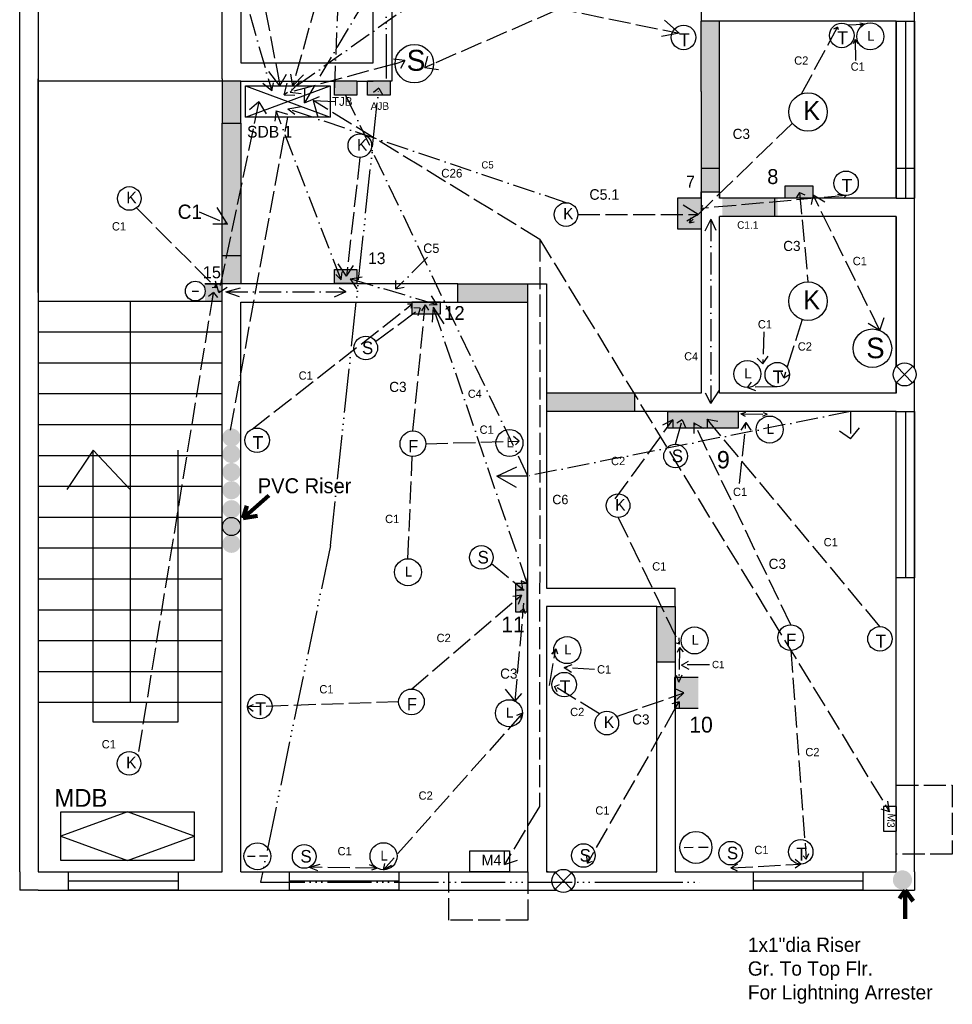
# Model space of a CAD drawing. Header units: inches. Extents: x -543 to 1104, y 586 to 1478.
# Tile 2 of 4: x 102 to 608, y 586 to 1121. Entities that reach past the tile are written whole.
import ezdxf

# ---------------------------------------------------------------- set-up
doc = ezdxf.new("R2010")
doc.units = ezdxf.units.IN
doc.header["$MEASUREMENT"] = 0
for name, pattern in [('ACAD_ISO02W100', [15, 12, -3]), ('ACAD_ISO06W100', [36, 24, -3, 0, -3, 0, -3, 0, -3]), ('ACAD_ISO10W100', [18, 12, -3, 0, -3])]:
    doc.linetypes.add(name, pattern=pattern)

msp = doc.modelspace()

# ---------------------------------------------------------------- hatches: boundary and pattern name
for color, points in [(53, [(481.97, 1119.66), (471.97, 1119.66), (471.97, 1081.59), (471.97, 1026.99), (481.97, 1026.99)]), (53, [(221.97, 1087.15), (211.97, 1087.15), (211.97, 1064.38), (221.97, 1064.38)]), (78, [(285.09, 1087.15), (272.84, 1087.15), (272.84, 1079.6), (285.09, 1079.6)]), (4, [(303.15, 1087.15), (293.97, 1087.15), (290.9, 1087.15), (290.9, 1079.6), (303.15, 1079.6)]), (53, [(221.97, 1064.38), (211.97, 1064.38), (211.97, 977.08), (221.97, 977.08)]), (8, [(471.97, 1023.66), (459.17, 1023.66), (459.17, 1006.94), (471.97, 1006.94)]), (53, [(513.52, 1023.67), (483.52, 1023.67), (483.52, 1013.67), (513.52, 1013.67)]), (256, [(221.97, 992.4), (211.97, 992.4), (211.97, 977.08), (221.97, 977.08)]), (256, [(221.97, 992.4), (211.97, 992.4), (211.97, 977.08), (221.97, 977.08)]), (256, [(221.97, 992.4), (211.97, 992.4), (211.97, 977.08), (221.97, 977.08)]), (53, [(221.97, 992.4), (211.97, 992.4), (211.97, 977.08), (221.97, 977.08)]), (8, [(285.09, 984.9), (272.84, 984.9), (272.84, 977.16), (285.09, 977.16)]), (8, [(211.97, 977.08), (202.53, 977.08), (202.53, 967.66), (211.97, 967.66)]), (63, [(377.97, 977.08), (339.97, 977.08), (339.97, 967.08), (377.97, 967.08)]), (63, [(435.97, 917.66), (387.97, 917.66), (387.97, 907.66), (435.97, 907.66)]), (251, [(492.14, 907.66), (453.97, 907.66), (453.97, 898.7), (492.14, 898.7)]), (53, [(457.97, 801.66), (447.97, 801.66), (447.97, 771.66), (457.97, 771.66)]), (8, [(470.41, 763.17), (457.61, 763.17), (457.61, 746.45), (470.41, 746.45)])]:
    msp.add_hatch(color=color).paths.add_polyline_path(points)
at = {"linetype": 'ACAD_ISO02W100', "lineweight": 25}
for color, points in [(56, [(285.09, 1087.33), (272.84, 1087.33), (272.84, 1079.6), (285.09, 1079.6)]), (143, [(303.15, 1087.33), (290.9, 1087.33), (290.9, 1079.6), (303.15, 1079.6)]), (153, [(303.15, 1087.33), (290.9, 1087.33), (290.9, 1079.6), (303.15, 1079.6)])]:
    msp.add_hatch(color=color, dxfattribs=at).paths.add_polyline_path(points)
at = {"linetype": 'ACAD_ISO02W100'}
for points in [[(532.81, 1030.12), (517.39, 1030.12), (517.39, 1023.76), (532.81, 1023.76)], [(330.39, 967.11), (314.96, 967.11), (314.96, 960.75), (330.39, 960.75)], [(377.52, 798.84), (377.52, 814.27), (371.16, 814.27), (371.16, 798.84)]]:
    msp.add_hatch(color=252, dxfattribs=at).paths.add_polyline_path(points)
at = {"lineweight": 30}
for points in [[(221.89, 893.57, 1), (212.02, 893.57, 1)], [(221.89, 884.64, 1), (212.02, 884.64, 1)], [(221.89, 874.78, 1), (212.02, 874.78, 1)], [(221.89, 864.92, 1), (212.02, 864.92, 1)], [(221.89, 854.59, 1), (212.02, 854.59, 1)], [(221.89, 845.2, 1), (212.02, 845.2, 1)], [(221.89, 835.81, 1), (212.02, 835.81, 1)]]:
    msp.add_hatch(color=241, dxfattribs=at).paths.add_polyline_path(points)
at = {"lineweight": 211}
msp.add_hatch(color=176, dxfattribs=at).paths.add_polyline_path([(576.13, 653.21, 1), (586.54, 653.21, 1)])

# ---------------------------------------------------------------- linework, layer by layer
at = {"color": 3, "linetype": 'ACAD_ISO02W100'}
for p, q in [((319.41, 1332.73), (250.31, 1084.56)), ((221.23, 1199.84), (243.3, 1084.56)), ((448.9, 1149.82), (326.77, 1096.63)), ((305.82, 1096.63), (248.82, 1081.2)), ((311.16, 1098.3), (304.89, 1099.17)), ((305.82, 1096.63), (311.16, 1098.3)), ((311.16, 1098.3), (308.67, 1094)), ((322.06, 1094.65), (323.52, 1100.69)), ((326.77, 1096.63), (322.06, 1094.65)), ((243.3, 1084.56), (237.26, 1092.42)), ((322.06, 1094.65), (329.47, 1093.5)), ((243.3, 1084.56), (246.93, 1090.92)), ((248.82, 1081.2), (254.23, 1087.15)), ((250.31, 1084.56), (249.15, 1090.92)), ((250.31, 1084.56), (256.09, 1090.57)), ((248.82, 1081.2), (254.75, 1080.37)), ((384.41, 1001.18), (261.32, 1076.57)), ((261.32, 1076.57), (274.52, 1076.06)), ((261.32, 1076.57), (263.86, 1067.55)), ((384.41, 1001.18), (384.38, 850.59)), ((384.41, 1001.18), (574.25, 690.27)), ((384.38, 850.59), (384.17, 693.07)), ((574.25, 690.27), (573.38, 695.99)), ((384.17, 693.07), (365.29, 661.64)), ((574.25, 690.27), (569.72, 691.6)), ((365.29, 661.64), (365.29, 669.09)), ((365.29, 661.64), (372.32, 663.91))]:
    msp.add_line(p, q, dxfattribs=at)
at = {"color": 57, "linetype": 'ACAD_ISO10W100', "lineweight": 30}
for p, q in [((279.97, 1258.31), (272.84, 1083.47)), ((377.97, 872.63), (278.96, 1079.6))]:
    msp.add_line(p, q, dxfattribs=at)
at = {"color": 1, "linetype": 'ACAD_ISO10W100'}
for p, q in [((453.92, 1227.99), (245.65, 1079.75)), ((211.97, 1175.66), (238.81, 1081.85)), ((307.92, 1162.43), (256.54, 1075.45)), ((238.81, 1081.85), (239.85, 1086.24)), ((245.65, 1079.75), (247.29, 1086.09)), ((238.81, 1081.85), (234.07, 1085.81)), ((256.54, 1075.45), (256.88, 1083.38)), ((245.65, 1079.75), (251.41, 1079.47)), ((256.54, 1075.45), (264.82, 1078.82)), ((241.18, 1070.94), (240.53, 1065.35)), ((276.51, 979.26), (241.18, 1070.94)), ((241.18, 1070.94), (247.39, 1069.25)), ((247.55, 1072.06), (255.01, 1073.29)), ((398.66, 1021.1), (247.55, 1072.06)), ((247.55, 1072.06), (251.46, 1069.29)), ((477.29, 1012.23), (474.04, 1005.57)), ((477.29, 1012.23), (477.29, 914.43)), ((477.29, 1012.23), (480.01, 1006.1)), ((323.47, 991.47), (306.17, 974.23)), ((276.51, 979.26), (273.6, 982.19)), ((276.51, 979.26), (277.07, 983.63)), ((281.42, 979.75), (287.99, 980.82)), ((328.62, 965.66), (281.42, 979.75)), ((281.42, 979.75), (285.01, 974.38)), ((213.89, 972.6), (221.89, 974.86)), ((279.11, 972.6), (275.41, 974.86)), ((306.17, 974.23), (306.3, 978.79)), ((306.17, 974.23), (310.75, 975.21)), ((213.89, 972.6), (279.11, 972.6)), ((213.89, 972.6), (221.18, 970.09)), ((279.11, 972.6), (272.66, 969.86)), ((328.62, 965.66), (325.62, 970.45)), ((328.62, 965.66), (324.3, 965.44)), ((326.53, 964.3), (326, 956.25)), ((377.55, 814.24), (326.53, 964.3)), ((326.53, 964.3), (332.36, 955.38)), ((477.29, 911.99), (474.36, 917.72)), ((477.29, 911.99), (481.97, 919.2)), ((477.29, 914.43), (477.29, 911.99)), ((377.55, 814.24), (377.97, 818.51)), ((377.55, 814.24), (374.37, 815.73)), ((460.21, 779.54), (459.08, 776.82)), ((460.21, 779.54), (459.98, 760.55)), ((460.21, 779.54), (462.25, 777.11)), ((461.32, 769.96), (465.21, 772.11)), ((476.5, 770.04), (461.32, 769.96)), ((461.32, 769.96), (465.34, 767.63)), ((459.98, 760.55), (458.65, 764.19)), ((459.98, 760.55), (461.76, 764.57))]:
    msp.add_line(p, q, dxfattribs=at)
at = {"color": 163, "linetype": 'ACAD_ISO06W100', "lineweight": 25}
for p, q in [((301.05, 1185.24), (301.05, 1087.33)), ((270.66, 834.86), (297.03, 1083.41)), ((297.03, 1083.41), (294.14, 1080.9)), ((297.03, 1083.41), (299.12, 1079.6)), ((270.66, 834.86), (232.78, 652)), ((232.78, 652), (438.06, 652)), ((438.06, 652), (471.93, 652))]:
    msp.add_line(p, q, dxfattribs=at)
for p, q in [((101.97, 657.66), (101.97, 1175.66)), ((221.97, 1175.66), (221.97, 1097.15)), ((303.97, 1169.15), (303.97, 1097.15)), ((111.97, 1165.66), (111.97, 1083.66)), ((211.97, 1088.37), (211.97, 1165.66)), ((293.97, 1097.15), (293.97, 1165.66)), ((587.97, 930.98), (587.97, 1131.97)), ((471.97, 1127.93), (471.97, 1119.66)), ((482.23, 1119.66), (471.97, 1119.66)), ((577.97, 1119.66), (482.23, 1119.66)), ((577.97, 1023.66), (577.97, 1119.66)), ((577.97, 1119.66), (577.97, 1023.66)), ((555.7, 1109.77), (554.65, 1107.33)), ((555.7, 1109.77), (555.81, 1098.42)), ((555.7, 1109.77), (557.17, 1107.57)), ((221.97, 1097.15), (293.97, 1097.15)), ((303.97, 1097.15), (303.97, 1087.15)), ((111.97, 972.37), (111.97, 1088.37)), ((221.97, 1087.15), (111.97, 1087.15)), ((211.97, 1088.37), (211.97, 1087.15)), ((221.97, 1087.15), (272.84, 1087.15)), ((285.09, 1087.15), (293.97, 1087.15)), ((303.97, 1087.15), (303.15, 1087.15)), ((111.97, 1083.66), (111.97, 967.66)), ((224.62, 1067.55), (270.48, 1084.56)), ((224.62, 1084.56), (270.48, 1067.55)), ((211.97, 1064.38), (221.97, 1064.38)), ((471.97, 1039.93), (481.97, 1039.93)), ((577.97, 1039.93), (587.97, 1039.93)), ((471.97, 1026.99), (481.97, 1026.99)), ((471.97, 1023.66), (471.97, 1026.99)), ((471.97, 1026.99), (471.97, 1023.66)), ((471.97, 1023.66), (471.97, 917.66)), ((481.97, 1026.99), (481.97, 1023.66)), ((481.97, 1026.99), (481.97, 1023.66)), ((483.49, 1023.66), (481.97, 1023.66)), ((577.97, 1023.66), (511.97, 1023.66)), ((511.97, 1013.66), (511.97, 1023.66)), ((525.49, 1026.74), (523.71, 1023.79)), ((525.49, 1026.74), (528.26, 1025.31)), ((481.97, 917.66), (481.97, 1013.66)), ((483.53, 1013.66), (481.97, 1013.66)), ((577.97, 1013.66), (511.97, 1013.66)), ((577.97, 932.12), (577.97, 1013.66)), ((577.97, 1013.66), (577.97, 932.12)), ((211.97, 992.4), (221.97, 992.4)), ((202.53, 977.08), (211.97, 977.08)), ((339.97, 977.08), (211.97, 977.08)), ((211.97, 967.66), (211.97, 977.08)), ((339.97, 967.08), (339.97, 977.08)), ((377.97, 957.66), (377.97, 977.08)), ((377.97, 977.08), (387.97, 977.08)), ((387.97, 977.08), (387.97, 935.12)), ((195.68, 973.13), (198.98, 973.13)), ((199.28, 972.96), (199.28, 972.96)), ((111.9, 967.66), (211.97, 967.66)), ((111.97, 967.66), (111.97, 657.66)), ((161.93, 967.66), (161.93, 749.73)), ((211.97, 657.66), (211.97, 967.66)), ((221.97, 657.66), (221.97, 967.08)), ((221.97, 967.08), (339.97, 967.08)), ((377.97, 657.66), (377.97, 957.66)), ((387.97, 957.66), (387.97, 811.66)), ((111.9, 950.9), (211.97, 950.9)), ((111.9, 934.13), (211.97, 934.13)), ((577.97, 917.66), (577.97, 923.56)), ((577.97, 923.56), (577.97, 917.66)), ((587.97, 657.66), (587.97, 924.7)), ((111.9, 917.37), (211.97, 917.37)), ((471.97, 917.66), (435.97, 917.66)), ((435.97, 907.66), (435.97, 917.66)), ((577.97, 917.66), (481.97, 917.66)), ((471.97, 907.66), (435.97, 907.66)), ((475.5, 907.66), (471.97, 907.66)), ((577.97, 907.66), (472.33, 907.66)), ((577.97, 811.66), (577.97, 907.66)), ((111.9, 900.6), (211.97, 900.6)), ((111.9, 883.84), (211.97, 883.84)), ((141.88, 886.76), (127.6, 865.35)), ((141.88, 738.91), (141.88, 886.76)), ((141.88, 886.76), (161.97, 865.35)), ((187.83, 886.76), (187.83, 738.91)), ((361.16, 872.63), (371.94, 877.69)), ((377.97, 872.63), (361.16, 872.63)), ((361.16, 872.63), (371.63, 866.61)), ((377.97, 872.63), (377.97, 872.63)), ((111.9, 867.08), (211.97, 867.08)), ((111.9, 850.31), (211.97, 850.31)), ((111.9, 833.55), (211.97, 833.55)), ((111.9, 816.78), (211.97, 816.78)), ((387.97, 811.66), (447.97, 811.66)), ((447.97, 811.66), (457.97, 811.66)), ((457.97, 801.66), (457.97, 811.66)), ((577.97, 657.66), (577.97, 811.66)), ((111.9, 800.02), (211.97, 800.02)), ((387.97, 801.66), (387.97, 657.66)), ((447.97, 801.66), (387.97, 801.66)), ((111.9, 783.25), (211.97, 783.25)), ((447.97, 657.66), (447.97, 771.66)), ((447.97, 657.66), (447.97, 771.66)), ((447.97, 771.66), (457.97, 771.66)), ((457.97, 771.66), (457.97, 657.66)), ((111.9, 766.49), (211.97, 766.49)), ((111.9, 749.73), (211.97, 749.73)), ((187.83, 738.91), (141.88, 738.91)), ((160.59, 690.22), (124.39, 677.02)), ((196.79, 677.02), (160.59, 690.22)), ((124.39, 677.02), (160.59, 663.82)), ((160.59, 663.82), (196.79, 677.02)), ((101.97, 657.66), (101.97, 647.66)), ((111.97, 657.66), (187.97, 657.66)), ((111.97, 657.66), (211.97, 657.66)), ((221.97, 657.66), (377.97, 657.66)), ((353.97, 657.66), (377.97, 657.66)), ((388.97, 657.66), (387.97, 657.66)), ((387.97, 657.66), (393.46, 657.66)), ((388.97, 657.66), (393.46, 657.66)), ((400.96, 657.66), (423.97, 657.66)), ((400.96, 657.66), (447.97, 657.66)), ((423.97, 657.66), (447.97, 657.66)), ((457.97, 657.66), (577.97, 657.66)), ((587.97, 657.66), (587.97, 647.66)), ((111.97, 647.66), (101.97, 647.66)), ((111.97, 647.66), (393.4, 647.66)), ((401.01, 647.66), (587.97, 647.66))]:
    msp.add_line(p, q)
at = {"color": 0, "linetype": 'ACAD_ISO02W100'}
for p, q in [((392.48, 1127.03), (460.02, 1113.2)), ((460.02, 1113.2), (452.1, 1120.35)), ((460.02, 1113.2), (450.55, 1111.36)), ((286.67, 1045.72), (279.48, 981.24)), ((165.36, 1018.28), (208.6, 974.95)), ((470.33, 1014.64), (462.33, 1019.73)), ((405.08, 1014.68), (470.33, 1014.64)), ((470.33, 1014.64), (464.19, 1011.14)), ((279.48, 981.24), (274.98, 987.97)), ((279.48, 981.24), (283.28, 986.94)), ((208.5, 975.05), (206.42, 974.86)), ((208.6, 974.95), (208.1, 977.08)), ((166.67, 722.97), (207.25, 972.37)), ((207.25, 972.37), (204.45, 970.18)), ((206.48, 967.66), (207.25, 972.37)), ((207.25, 972.37), (209.34, 969.69)), ((228.23, 898.13), (314.98, 965.95)), ((295.27, 945.68), (319.5, 963.78)), ((314.98, 965.95), (312.59, 965.94)), ((314.98, 965.95), (314.37, 963.78)), ((315.47, 897.13), (322.15, 965.59)), ((319.5, 963.78), (316.08, 963.97)), ((319.5, 963.78), (318.22, 959.59)), ((322.15, 965.59), (320.21, 962.37)), ((322.15, 965.59), (323.9, 962.64)), ((373.21, 891.6), (370.06, 894.14)), ((322.44, 890.16), (373.21, 891.6)), ((373.21, 891.6), (371.29, 889.61)), ((312.82, 827.7), (315.17, 883.2)), ((358.16, 825.09), (375.91, 810.53)), ((371.39, 814.24), (375.07, 811.22)), ((374.37, 815.73), (375.07, 811.22)), ((314.73, 756.9), (374.45, 807.98)), ((374.45, 807.98), (369.82, 807.14)), ((375.91, 810.53), (371.2, 810.53)), ((371.2, 805.2), (374.45, 807.98)), ((375.07, 811.22), (372.21, 810.53)), ((374.45, 807.98), (372.59, 802.88)), ((374.45, 807.98), (372.59, 802.88)), ((371.04, 750.32), (375.78, 803.58)), ((375.53, 800.69), (373.57, 798.82)), ((375.36, 798.82), (375.53, 800.69)), ((375.53, 800.69), (376.38, 797.95)), ((371.04, 750.32), (365.7, 756.81)), ((371.04, 750.32), (374.73, 754.44)), ((307.77, 749.93), (225.7, 747.17)), ((225.7, 747.17), (228.93, 748.58)), ((225.7, 747.17), (228.7, 744.89)), ((375.05, 743.79), (299.54, 658.76)), ((375.05, 743.79), (371.81, 742.62)), ((375.05, 743.79), (373.95, 740.99)), ((259.11, 660.11), (265.12, 661.7)), ((296.25, 659.54), (259.11, 660.11)), ((259.11, 660.11), (263.72, 658.4)), ((296.25, 659.54), (291.97, 661.42)), ((296.25, 659.54), (292.94, 658.45)), ((299.54, 658.76), (300.25, 662.15)), ((299.54, 658.76), (303.89, 661.3)), ((334.98, 631.37), (334.98, 657.66)), ((377.97, 657.66), (377.97, 631.37)), ((377.97, 631.37), (334.98, 631.37))]:
    msp.add_line(p, q, dxfattribs=at)
at = {"color": 3}
for p, q in [((471.97, 1081.59), (471.97, 1119.66)), ((481.97, 1023.66), (481.97, 1119.66)), ((577.97, 1119.66), (577.97, 1023.66)), ((577.97, 1119.66), (587.97, 1119.66)), ((582.97, 1119.66), (582.97, 1023.66)), ((587.97, 1023.66), (587.97, 1119.66)), ((587.97, 1119.66), (587.97, 1023.66)), ((587.97, 1119.66), (587.97, 1023.66)), ((587.97, 1119.66), (587.97, 1023.66)), ((211.97, 1087.15), (211.97, 1064.38)), ((221.97, 1064.38), (221.97, 1087.15)), ((471.97, 1081.59), (471.97, 1023.66)), ((211.97, 1064.38), (221.97, 1064.38)), ((211.97, 977.08), (211.97, 1064.38)), ((211.97, 1064.38), (221.97, 1064.38)), ((221.97, 1064.38), (221.97, 977.08)), ((511.97, 1023.66), (481.97, 1023.66)), ((577.97, 1023.66), (587.97, 1023.66)), ((511.97, 1013.66), (481.97, 1013.66)), ((211.97, 992.4), (221.97, 992.4)), ((211.97, 977.08), (202.53, 977.08)), ((339.97, 977.08), (377.97, 977.08)), ((339.97, 967.08), (377.97, 967.08)), ((435.97, 917.66), (387.97, 917.66)), ((435.97, 907.66), (387.97, 907.66)), ((577.97, 907.66), (587.97, 907.66)), ((577.97, 817.23), (577.97, 907.66)), ((582.97, 907.66), (582.97, 817.23)), ((587.97, 907.66), (587.97, 817.23)), ((587.97, 817.23), (587.97, 907.66)), ((587.97, 907.66), (587.97, 817.23)), ((587.97, 817.23), (577.97, 817.23)), ((447.97, 771.66), (447.97, 801.66)), ((447.97, 801.66), (457.97, 801.66)), ((457.97, 801.66), (457.97, 771.66)), ((128.01, 657.66), (187.97, 657.66)), ((128.48, 647.66), (128.48, 657.66)), ((128.48, 652.66), (187.97, 652.66)), ((187.97, 657.66), (187.97, 647.66)), ((247.96, 657.66), (307.92, 657.66)), ((248.44, 647.66), (248.44, 657.66)), ((248.44, 652.66), (307.92, 652.66)), ((307.92, 657.66), (307.92, 647.66)), ((499.91, 657.66), (559.87, 657.66)), ((500.39, 647.66), (500.39, 657.66)), ((500.39, 652.66), (559.87, 652.66)), ((559.87, 657.66), (559.87, 647.66)), ((187.97, 647.66), (128.48, 647.66)), ((128.48, 647.66), (187.97, 647.66)), ((307.92, 647.66), (248.44, 647.66)), ((248.44, 647.66), (307.92, 647.66)), ((559.87, 647.66), (500.39, 647.66))]:
    msp.add_line(p, q, dxfattribs=at)
at = {"linetype": 'ACAD_ISO02W100'}
for p, q in [((551.67, 1117.75), (560.74, 1118.07)), ((560.74, 1118.07), (558.2, 1117.3)), ((560.74, 1118.07), (558.27, 1118.64)), ((526.55, 1080.27), (546.04, 1116.52)), ((546.04, 1116.52), (543.83, 1115.37)), ((546.04, 1116.52), (546.46, 1115.25)), ((521.55, 1064.26), (465.72, 1010.18)), ((550.73, 1025.01), (471.97, 1017.97)), ((525.49, 1026.74), (530.04, 978.07)), ((532.84, 1025.31), (531.81, 1020.17)), ((569.08, 951.71), (532.84, 1025.31)), ((532.84, 1025.31), (539.21, 1021.65)), ((550.73, 1025.01), (545.99, 1025.58)), ((550.73, 1025.01), (549.41, 1023.66)), ((471.97, 1017.97), (472.94, 1019.8)), ((471.97, 1017.97), (472.84, 1017.07)), ((465.72, 1010.18), (466.56, 1013.08)), ((465.72, 1010.18), (468.18, 1010.72)), ((526.93, 957.59), (516.88, 926.03)), ((569.08, 951.71), (571.39, 958.67)), ((569.08, 951.71), (562.72, 955.52)), ((506.12, 950.87), (505.48, 933.5)), ((505.48, 933.5), (502.45, 936.69)), ((505.48, 933.5), (508.51, 937.8)), ((516.88, 926.03), (515.53, 928.93)), ((516.88, 926.03), (520.02, 927.83)), ((497.27, 920.76), (499.37, 923.64)), ((513.37, 921.06), (497.27, 920.76)), ((497.27, 920.76), (501.6, 919.08)), ((493.5, 906.44), (496.33, 907.29)), ((493.5, 906.44), (507.82, 906.15)), ((493.5, 906.44), (495.93, 905.17)), ((507.82, 906.15), (505.39, 904.92)), ((507.82, 906.15), (505.95, 906.98)), ((553.21, 907.66), (553.21, 892.88)), ((425.35, 860.17), (456.68, 903.18)), ((456.68, 903.18), (450.96, 900.34)), ((456.68, 903.18), (456.68, 898.7)), ((458.14, 889.9), (461.71, 903.08)), ((461.71, 903.08), (458.86, 901.4)), ((461.71, 903.08), (463.68, 898.7)), ((520.66, 791.81), (468.12, 901.59)), ((468.12, 901.59), (468.12, 895.64)), ((468.12, 901.59), (473.05, 898.7)), ((569.14, 790.83), (475.21, 903.47)), ((475.21, 903.47), (475.21, 898.7)), ((475.21, 903.47), (481.06, 902.45)), ((492.82, 868.58), (496.38, 901.62)), ((496.38, 901.62), (493.6, 897.59)), ((496.38, 901.62), (499.06, 897.59)), ((553.21, 892.88), (557.94, 898.78)), ((553.21, 892.88), (547.18, 897.04)), ((426.93, 850.14), (460.29, 781.25)), ((460.29, 781.25), (457.97, 782.09)), ((460.29, 781.25), (460.15, 784.67)), ((389.75, 758.88), (393.11, 778.73)), ((393.11, 778.73), (390.73, 775.93)), ((393.11, 778.73), (394.09, 776)), ((520.66, 777.88), (529.09, 664.54)), ((397.58, 768.61), (401.96, 770.28)), ((414.19, 767.61), (397.58, 768.61)), ((397.58, 768.61), (401.58, 766.14)), ((392.41, 758.37), (395.07, 759.44)), ((416.78, 743.43), (392.41, 758.37)), ((392.41, 758.37), (393.74, 755.59)), ((426.09, 742.02), (462.66, 754.81)), ((462.66, 754.81), (457.61, 757.11)), ((462.66, 754.81), (458.86, 751.16)), ((460.06, 749.92), (456.18, 748.95)), ((457.97, 746.45), (460.06, 749.92)), ((460.06, 749.92), (460.06, 746.45)), ((457.97, 746.45), (410.26, 662.23)), ((577.97, 704.67), (577.97, 704.67)), ((577.97, 704.67), (608.42, 704.67)), ((608.42, 704.67), (608.42, 667.19)), ((211.97, 657.66), (211.97, 672.56)), ((410.26, 662.23), (409.86, 666.16)), ((410.26, 662.23), (413.05, 663.42)), ((526.1, 661.83), (523.15, 664.25)), ((529.09, 664.54), (527.37, 666.34)), ((529.09, 664.54), (530.55, 667.63)), ((608.42, 667.19), (577.97, 667.19)), ((488.08, 659.71), (491.97, 661.92)), ((488.08, 659.71), (526.1, 661.83)), ((488.08, 659.71), (491.63, 658.15)), ((526.1, 661.83), (523.07, 659.57))]:
    msp.add_line(p, q, dxfattribs=at)
at = {"color": 4, "linetype": 'ACAD_ISO02W100', "lineweight": 25}
for p, q in [((231.82, 1075.94), (210.08, 972.24)), ((231.82, 1075.94), (226.68, 1071.52)), ((231.82, 1075.94), (235.86, 1069.39)), ((214.73, 1009.51), (209.16, 1018.5)), ((199.51, 1016.15), (214.73, 1009.51)), ((214.73, 1009.51), (206.8, 1009.51)), ((210.08, 972.24), (208.24, 978.53)), ((210.08, 972.24), (214.72, 975.24))]:
    msp.add_line(p, q, dxfattribs=at)
at = {"color": 6, "linetype": 'ACAD_ISO02W100'}
msp.add_line((216.39, 897.58), (247.55, 1067.55), dxfattribs=at)
at = {"color": 0}
for p, q in [((471.97, 1023.66), (459.17, 1023.66)), ((459.17, 1023.66), (459.17, 1006.94)), ((459.17, 1006.94), (471.97, 1006.94)), ((586.97, 932.27), (578.11, 923.41)), ((578.2, 932.36), (586.88, 923.32)), ((470.41, 763.17), (457.61, 763.17)), ((457.61, 763.17), (457.61, 746.45)), ((457.61, 746.45), (470.41, 746.45)), ((462.81, 670.88), (467.68, 670.94)), ((475.88, 670.88), (470.63, 670.88)), ((225.68, 666.06), (229.78, 666.12)), ((236.68, 666.07), (232.26, 666.07)), ((401.64, 657.07), (392.78, 648.21)), ((392.87, 657.16), (401.55, 648.12))]:
    msp.add_line(p, q, dxfattribs=at)
at = {"color": 57, "linetype": 'ACAD_ISO10W100'}
msp.add_line((553.21, 907.66), (377.97, 872.63), dxfattribs=at)
at = {"color": 0, "lineweight": 211}
for p, q in [((223.4, 849.68), (237.33, 862.07)), ((223.4, 849.68), (225.3, 856.38)), ((223.4, 849.68), (231.13, 850.94)), ((582.78, 647.66), (579.8, 643.1)), ((582.78, 647.66), (582.78, 632.09)), ((582.78, 647.66), (587.19, 641.67))]:
    msp.add_line(p, q, dxfattribs=at)
for points in [[(272.84, 1087.33), (285.09, 1087.33), (285.09, 1079.6), (272.84, 1079.6)], [(290.9, 1087.33), (303.15, 1087.33), (303.15, 1079.6), (290.9, 1079.6)], [(224.62, 1084.56), (270.48, 1084.56), (270.48, 1067.55), (224.62, 1067.55)], [(272.84, 984.9), (285.09, 984.9), (285.09, 977.16), (272.84, 977.16)], [(453.97, 907.66), (492.14, 907.66), (492.14, 898.7), (453.97, 898.7)], [(124.39, 690.22), (196.79, 690.22), (196.79, 663.82), (124.39, 663.82)]]:
    msp.add_lwpolyline(points, close=True)
at = {"color": 0}
for points in [[(517.41, 1023.79), (532.84, 1023.79), (532.84, 1030.15), (517.41, 1030.15)], [(314.98, 960.78), (330.41, 960.78), (330.41, 967.14), (314.98, 967.14)], [(371.2, 814.24), (371.2, 798.82), (377.55, 798.82), (377.55, 814.24)], [(578.1, 693.12), (571.02, 693.12), (571.02, 679.73), (578.1, 679.73)], [(346.39, 669.09), (368.01, 669.09), (368.01, 657.55), (346.39, 657.55)]]:
    msp.add_lwpolyline(points, close=True, dxfattribs=at)
for centre, radius in [((548.39, 1111.97), 6.65), ((563.87, 1111.44), 7.33), ((462.47, 1110.89), 6.65), ((316.29, 1096.63), 10.47), ((530.04, 1070.39), 10.47), ((286.67, 1052.14), 6.42), ((550.73, 1031.66), 6.65), ((161.49, 1023.41), 6.42), ((398.66, 1014.68), 6.42), ((530.04, 967.6), 10.47), ((565.03, 942.05), 10.47), ((289.89, 942.17), 6.42), ((497.13, 928.09), 7.33), ((513.37, 927.7), 6.65), ((582.54, 927.84), 6.27), ((509.24, 897.88), 7.33), ((230.88, 892.03), 6.65), ((315.47, 890.16), 6.97), ((367.95, 890.6), 7.33), ((458.14, 883.48), 6.42), ((426.93, 856.56), 6.42), ((352.67, 828.42), 6.42), ((312.82, 820.37), 7.33), ((520.66, 784.84), 6.97), ((468.45, 783.3), 7.33), ((569.14, 784.18), 6.65), ((399.29, 778.03), 7.33), ((397.68, 759.32), 6.65), ((314.73, 749.93), 6.97), ((232.35, 747.39), 6.65), ((367.72, 743.79), 7.33), ((420.78, 738.4), 6.42), ((161.36, 716.54), 6.42), ((469.22, 670.88), 8.69), ((488.08, 667.74), 6.42), ((526.1, 668.48), 6.65), ((231.08, 666.06), 7.31), ((256.46, 665.96), 6.42), ((299.54, 666.09), 7.33), ((408.08, 666.47), 6.42), ((397.21, 652.64), 6.27)]:
    msp.add_circle(centre, radius, dxfattribs=at)
msp.add_circle((197.33, 973.13), 5.37)
at = {"color": 0, "lineweight": 30}
msp.add_circle((216.95, 845.2), 4.94, dxfattribs=at)

# ---------------------------------------------------------------- texts
at = {"color": 0, "attachment_point": 1}
for s, insert, char_height, width in [('T', (460.02, 1113.2), 7.11, 133.2206), ('T', (545.94, 1114.28), 7.11, 133.2206), ('L', (562.25, 1114.41), 5.32, 124.6675), ('{\\C3;S}', (312.1, 1104.17), 11.401, 239.632), ('C2', (522.55, 1100.59), 4.5, 91.8149), ('C1', (553.21, 1097.3), 4.505, 102.2746), ('K', (527.46, 1076.28), 10.27, 207.0976), ('C3', (489.15, 1061.25), 5.501, 118.0796), ('K', (285.09, 1055.75), 6.3, 126.9937), ('{\\C1;7}', (463.83, 1035.78), 6.485, 146.3433), ('T', (548.29, 1033.96), 7.11, 133.2206), ('K', (159.91, 1027.02), 6.3, 126.9937), ('K', (397.08, 1018.29), 6.3, 126.9937), ('C1', (152.05, 1010.53), 4.505, 102.2746), ('C3', (516.6, 1000.37), 5.501, 118.0796), ('{\\C1;13}', (291.18, 994.1), 6.343, 1671.936), ('C1', (554.33, 991.68), 4.505, 102.2746), ('K', (527.46, 973.49), 10.27, 207.0976), ('C1', (502.82, 957.3), 4.505, 102.2746), ('S', (561.69, 947.78), 11.16, 236.1352), ('S', (287.85, 945.68), 6.84, 144.7997), ('C2', (524.49, 945.28), 4.5, 91.8149), ('L', (495.51, 931.05), 5.32, 124.6675), ('C1', (253.44, 929.47), 4.505, 102.2746), ('T', (510.92, 930.01), 7.11, 133.2206), ('C3', (302.65, 923.8), 5.501, 118.0796), ('C1', (351.7, 900.07), 4.505, 102.2746), ('L', (507.61, 900.84), 5.32, 124.6675), ('T', (228.43, 894.34), 7.11, 133.2206), ('L', (366.32, 893.57), 5.32, 124.6675), ('F', (312.94, 892.27), 6.75, 146.0875), ('C2', (423.09, 883.03), 4.5, 91.8149), ('S', (456.09, 886.99), 6.84, 144.7997), ('C1', (489.32, 866.27), 4.505, 102.2746), ('K', (425.35, 860.17), 6.3, 126.9937), ('C1', (300.39, 851.57), 4.505, 102.2746), ('C1', (538.56, 838.94), 4.505, 102.2746), ('S', (350.62, 831.93), 6.84, 144.7997), ('C1', (445.44, 825.79), 4.505, 102.2746), ('C3', (508.68, 827.68), 5.501, 118.0796), ('L', (311.19, 823.34), 5.32, 124.6675), ('C2', (328.35, 786.91), 4.5, 91.8149), ('F', (518.13, 786.95), 6.75, 146.0875), ('T', (566.69, 786.48), 7.11, 133.2206), ('L', (397.66, 781), 5.32, 124.6675), ('L', (466.82, 786.26), 5.32, 124.6675), ('C3', (362.87, 768.04), 5.501, 118.0796), ('C1', (415.48, 769.85), 4.505, 102.2746), ('T', (395.23, 761.62), 7.11, 133.2206), ('C1', (264.7, 759.04), 4.505, 102.2746), ('T', (229.9, 749.7), 7.11, 133.2206), ('F', (312.2, 752.04), 6.75, 146.0875), ('L', (366.09, 746.76), 5.32, 124.6675), ('C2', (400.89, 746.71), 4.5, 91.8149), ('K', (419.2, 742.02), 6.3, 126.9937), ('C3', (434.59, 743.14), 5.501, 118.0796), ('C1', (146.52, 729.16), 4.505, 102.2746), ('C2', (528.61, 724.91), 4.5, 91.8149), ('K', (159.78, 720.16), 6.3, 126.9937), ('C2', (318.57, 701.29), 4.5, 91.8149), ('C1', (414.57, 693.18), 4.505, 102.2746), ('S', (254.41, 669.47), 6.84, 144.7997), ('C1', (274.58, 671.07), 4.505, 102.2746), ('L', (297.91, 669.06), 5.32, 124.6675), ('S', (406.03, 669.98), 6.84, 144.7997), ('S', (486.03, 671.25), 6.84, 144.7997), ('C1', (500.93, 671.73), 4.505, 102.2746), ('T', (523.65, 670.78), 7.11, 133.2206)]:
    msp.add_mtext(s, dxfattribs=dict(at, insert=insert, char_height=char_height, width=width))
at = {"color": 4, "linetype": 'ACAD_ISO02W100', "lineweight": 25, "attachment_point": 1}
for s, insert, char_height, width in [('{\\C67;TJB}', (271.53, 1078.46), 4.697, 103.1566), ('{\\C153;AJB}', (292.53, 1075.65), 4.0905, 86.3881)]:
    msp.add_mtext(s, dxfattribs=dict(at, insert=insert, char_height=char_height, width=width))
at = {"color": 3, "attachment_point": 1}
for s, insert, char_height, width in [('{\\C1;SDB 1}', (225.43, 1062.84), 6.3505, 2105.7597), ('{\\C1;12}', (332.36, 964.95), 7.566, 161.4986), ('{\\C1;11}', (363.49, 796.25), 8.556, 182.6216), ('M4', (352.75, 666.89), 5.834, 135.5289)]:
    msp.add_mtext(s, dxfattribs=dict(at, insert=insert, char_height=char_height, width=width))
at = {"color": 1, "linetype": 'ACAD_ISO10W100', "attachment_point": 1}
for s, insert, char_height, width in [('C5', (352.7, 1043.59), 3.889, 85.0822), ('C5.1', (411.34, 1028.45), 5.747, 113.7551), ('C1.1', (491.57, 1011.03), 4.079, 94.2686), ('C5', (321.1, 998.94), 5.138, 112.3996), ('C4', (462.83, 939.87), 4.411, 96.9541), ('C4', (345.34, 919.54), 4.411, 96.9541), ('C1', (477.92, 772.2), 3.956, 69.21)]:
    msp.add_mtext(s, dxfattribs=dict(at, insert=insert, char_height=char_height, width=width))
at = {"color": 3, "linetype": 'ACAD_ISO02W100', "attachment_point": 1}
for s, insert, char_height, width in [('C26', (330.87, 1039.48), 4.685, 2627.9136), ('C6', (391.19, 862.42), 5.115, 117.6106)]:
    msp.add_mtext(s, dxfattribs=dict(at, insert=insert, char_height=char_height, width=width))
at = {"linetype": 'ACAD_ISO02W100', "attachment_point": 1}
for s, insert, char_height, width in [('{\\C1;8}', (507.92, 1039.38), 8.142, 177.6864), ('{\\C1;9}', (480.57, 886.22), 9.459, 213.7798), ('{\\C1;10}', (465.55, 741.86), 8.613, 205.954)]:
    msp.add_mtext(s, dxfattribs=dict(at, insert=insert, char_height=char_height, width=width))
at = {"color": 163, "linetype": 'ACAD_ISO06W100', "lineweight": 25, "insert": (187.77, 1020.09), "char_height": 7.744, "width": 180.4639, "attachment_point": 1}
msp.add_mtext('{\\C4;C1}', dxfattribs=at)
at = {"color": 0, "linetype": 'ACAD_ISO02W100', "insert": (201.44, 986.62), "char_height": 6.583, "width": 155.2385, "attachment_point": 1}
msp.add_mtext('{\\C1;15}', dxfattribs=at)
at = {"color": 0, "lineweight": 211, "attachment_point": 1}
for s, insert, char_height, width in [('PVC Riser', (231.28, 871.4), 8.145, 184.1544), ('1x1"dia Riser\\PGr. To Top Flr. \\PFor Lightning Arrester ', (497.38, 621.89), 7.7568, 182.4987)]:
    msp.add_mtext(s, dxfattribs=dict(at, insert=insert, char_height=char_height, width=width))
at = {"insert": (120.82, 702.61), "char_height": 9.691, "width": 5123.1443, "attachment_point": 1}
msp.add_mtext('{\\C1;MDB}', dxfattribs=at)
at = {"linetype": 'ACAD_ISO02W100', "insert": (577.48, 689.12), "char_height": 4.104, "width": 83.8845, "attachment_point": 1, "rotation": 266.4191}
msp.add_mtext('{\\C3;M3}', dxfattribs=at)

doc.saveas('drawing.dxf')
